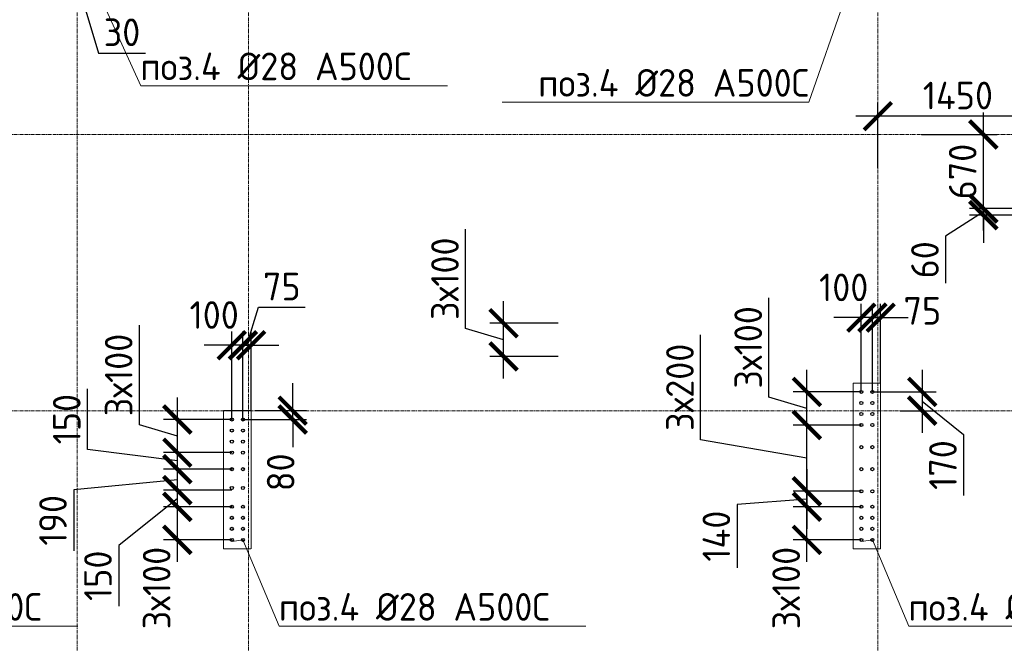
# Model space of a CAD drawing. Header units: millimetres. Extents: x -56135 to 1694203, y -446411 to -23139.
# Tile 230 of 256: x 980088 to 989003, y -123905 to -118259. Entities that reach past the tile are written whole.
import ezdxf
from ezdxf import colors
from ezdxf.entities.mleader import LeaderData, LeaderLine
from ezdxf.math import Vec2, Vec3

# ---------------------------------------------------------------- set-up
doc = ezdxf.new("R2010")
doc.units = ezdxf.units.MM
for name, pattern in [('01 Штриховая _4 мм_', [6, 3.5, -2.5]), ('______5', [1100, 800, -100, 100, -100]), ('HIDDEN2', [4.7625, 3.175, -1.5875]), ('осевая', [50.8, 31.75, -6.35, 6.35, -6.35])]:
    doc.linetypes.add(name, pattern=pattern)
for name, color, linetype, lineweight in [('1 Стены', 3, 'Continuous', 30), ('Оси', 40, '______5', 18), ('подоснова', 151, 'Continuous', 5), ('РАЗМЕРЫ', 1, 'Continuous', 9), ('СТЕНЫ', 3, 'Continuous', 30)]:
    doc.layers.add(name, color=color, linetype=linetype, lineweight=lineweight)
doc.styles.add('GOST-2.304_Type-B', font='GOST_Common.ttf')
doc.dimstyles.new('СПДС', dxfattribs={"dimscale": 100, "dimtxt": 2.5, "dimasz": 2.5, "dimexe": 1.25, "dimexo": 0, "dimtad": 1, "dimdec": 0, "dimtxsty": 'GOST-2.304_Type-B', "dimblk": 'ARCHTICK', "dimcen": 2.5, "dimdle": 2, "dimadec": 0, "dimazin": 2, "dimtfac": 0.75, "dimtdec": 0, "dimtmove": 1, "dimatfit": 3, "dimfxl": 1, "dimtolj": 1, "dimarcsym": 1})

# ---------------------------------------------------------------- blocks, each defined once
blk = doc.blocks.new('оси 2.2-2.3')
at = {"layer": 'Оси', "color": 16, "linetype": 'осевая', "lineweight": 0, "transparency": 33554687}
for p, q in [((494304.9, -104267.9), (494304.9, -134893.5)), ((495854.9, -104267.9), (495854.9, -134893.5)), ((501554.9, -104267.9), (501554.9, -134893.5)), ((468076.3, -119495.4), (524372.9, -119495.4)), ((468076.3, -121995.4), (524372.9, -121995.4))]:
    blk.add_line(p, q, dxfattribs=at)
blk = doc.blocks.new('стены тп')
at = {"layer": '1 Стены', "color": 252, "linetype": 'HIDDEN2', "lineweight": 0, "true_color": 0x939598}
for p, q in [((889715.4, -202775.6), (889465.4, -202775.6)), ((889465.4, -202775.6), (889465.4, -203205.6)), ((889715.4, -202895.6), (889715.4, -202775.6)), ((889715.4, -204275.6), (889715.4, -202895.6)), ((884015.4, -203025.6), (883765.4, -203025.6)), ((883765.4, -203025.6), (883765.4, -203145.6)), ((884015.4, -203205.6), (884015.4, -203025.6)), ((883765.4, -203145.6), (883765.4, -204275.6)), ((884015.4, -203325.6), (884015.4, -203205.6)), ((889465.4, -203205.6), (889465.4, -203325.6)), ((884015.4, -204275.6), (884015.4, -203325.6)), ((889465.4, -203325.6), (889465.4, -204275.6)), ((883765.4, -204275.6), (883990.6, -204275.6)), ((883990.6, -204275.6), (884015.4, -204275.6)), ((889465.4, -204275.6), (889690.6, -204275.6)), ((889690.6, -204275.6), (889715.4, -204275.6))]:
    blk.add_line(p, q, dxfattribs=at)
blk = doc.blocks.new('_ArchTick')
at = {"color": 0, "linetype": 'ByBlock', "const_width": 0.15}
blk.add_lwpolyline([(-0.5, -0.5), (0.5, 0.5)], dxfattribs=at)
blk = doc.blocks.new('*D334')
at = {"layer": 'DEFPOINTS', "color": 0, "transparency": 16777216}
for p in [(982108.5, -121206.9), (982108.5, -121849.2), (982183, -121799.2, 360)]:
    blk.add_point(p, dxfattribs=at)
at = {"layer": 'РАЗМЕРЫ', "color": 0, "lineweight": -2, "transparency": 16777216}
for p, q in [((982145.7, -121206.9), (982248.9, -120863.2)), ((982248.9, -120863.2), (982672.7, -120863.2)), ((982108.5, -121849.2), (982108.5, -121081.9)), ((982183, -121799.2), (982183, -121081.9)), ((982108.5, -121206.9), (981858.5, -121206.9)), ((982183, -121206.9), (982108.5, -121206.9)), ((982183, -121206.9), (982108.5, -121206.9)), ((982183, -121206.9), (982433, -121206.9))]:
    blk.add_line(p, q, dxfattribs=at)
at = {"layer": 'РАЗМЕРЫ', "color": 0, "lineweight": -2, "transparency": 16777216, "xscale": 250, "yscale": 250, "zscale": 250}
blk.add_blockref('_ArchTick', (982108.5, -121206.9), dxfattribs=at)
at = {"layer": 'РАЗМЕРЫ', "color": 0, "lineweight": -2, "transparency": 16777216, "xscale": 250, "yscale": 250, "zscale": 250, "rotation": 180}
blk.add_blockref('_ArchTick', (982183, -121206.9), dxfattribs=at)
at = {"layer": 'РАЗМЕРЫ', "color": 0, "transparency": 16777216, "insert": (982460.8, -120675.7), "char_height": 250, "attachment_point": 5, "style": 'GOST-2.304_Type-B'}
blk.add_mtext('\\A1;75', dxfattribs=at)
blk = doc.blocks.new('*D478')
at = {"layer": 'DEFPOINTS', "color": 0, "transparency": 16777216}
for p in [(982216.7, -121799.1), (982559.7, -121799.1), (982108.5, -121879.2)]:
    blk.add_point(p, dxfattribs=at)
at = {"layer": 'РАЗМЕРЫ', "color": 0, "lineweight": -2, "transparency": 16777216}
for p, q in [((982559.7, -121799.1), (982559.7, -121549.1)), ((982216.7, -121799.1), (982684.7, -121799.1)), ((982559.7, -121879.2), (982559.7, -121799.1)), ((982108.5, -121879.2), (982684.7, -121879.2)), ((982559.7, -121879.2), (982559.7, -122129.2))]:
    blk.add_line(p, q, dxfattribs=at)
at = {"layer": 'РАЗМЕРЫ', "color": 0, "lineweight": -2, "transparency": 16777216, "xscale": 250, "yscale": 250, "zscale": 250}
for p, rotation in [((982559.7, -121799.1), 270), ((982559.7, -121879.2), 90)]:
    blk.add_blockref('_ArchTick', p, dxfattribs=dict(at, rotation=rotation))
at = {"layer": 'РАЗМЕРЫ', "color": 0, "transparency": 16777216, "insert": (982450.8, -122357.7), "char_height": 250, "attachment_point": 5, "rotation": 90, "style": 'GOST-2.304_Type-B'}
blk.add_mtext('\\A1;80', dxfattribs=at)
blk = doc.blocks.new('*D335')
at = {"layer": 'DEFPOINTS', "color": 0, "transparency": 16777216}
for p in [(982008.2, -121206.9), (982008.2, -121879.2), (982108.5, -121879.2, -360)]:
    blk.add_point(p, dxfattribs=at)
at = {"layer": 'РАЗМЕРЫ', "color": 0, "lineweight": -2, "transparency": 16777216}
for p, q in [((982008.2, -121879.2), (982008.2, -121081.9)), ((982108.5, -121879.2), (982108.5, -121081.9)), ((982008.2, -121206.9), (981758.2, -121206.9)), ((982108.5, -121206.9), (982008.2, -121206.9)), ((982108.5, -121206.9), (982358.5, -121206.9))]:
    blk.add_line(p, q, dxfattribs=at)
at = {"layer": 'РАЗМЕРЫ', "color": 0, "lineweight": -2, "transparency": 16777216, "xscale": 250, "yscale": 250, "zscale": 250}
blk.add_blockref('_ArchTick', (982008.2, -121206.9), dxfattribs=at)
at = {"layer": 'РАЗМЕРЫ', "color": 0, "lineweight": -2, "transparency": 16777216, "xscale": 250, "yscale": 250, "zscale": 250, "rotation": 180}
blk.add_blockref('_ArchTick', (982108.5, -121206.9), dxfattribs=at)
at = {"layer": 'РАЗМЕРЫ', "color": 0, "transparency": 16777216, "insert": (981848.7, -120932.9), "char_height": 250, "attachment_point": 5, "style": 'GOST-2.304_Type-B'}
blk.add_mtext('\\A1;100', dxfattribs=at)
blk = doc.blocks.new('_None')
blk = doc.blocks.new('*D327')
at = {"layer": 'DEFPOINTS', "color": 0, "transparency": 16777216}
for p in [(988813.3, -119969.2), (989307.5, -119969.2), (989307.5, -120029.5)]:
    blk.add_point(p, dxfattribs=at)
at = {"layer": 'РАЗМЕРЫ', "color": 0, "lineweight": -2, "transparency": 16777216}
for p, q in [((988813.3, -119969.2), (988813.3, -119719.2)), ((989307.5, -119969.2), (988688.3, -119969.2)), ((988813.3, -120029.5), (988813.3, -119969.2)), ((988813.3, -120029.5), (988813.3, -119969.2)), ((988813.3, -119999.3), (988471.6, -120220.6)), ((989307.5, -120029.5), (988688.3, -120029.5)), ((988813.3, -120029.5), (988813.3, -120279.5)), ((988471.6, -120220.6), (988471.6, -120645.6))]:
    blk.add_line(p, q, dxfattribs=at)
at = {"layer": 'РАЗМЕРЫ', "color": 0, "lineweight": -2, "transparency": 16777216, "xscale": 250, "yscale": 250, "zscale": 250}
for p, rotation in [((988813.3, -119969.2), 270), ((988813.3, -120029.5), 90)]:
    blk.add_blockref('_ArchTick', p, dxfattribs=dict(at, rotation=rotation))
at = {"layer": 'РАЗМЕРЫ', "color": 0, "transparency": 16777216, "insert": (988284.1, -120433.1), "char_height": 250, "attachment_point": 5, "rotation": 90, "style": 'GOST-2.304_Type-B'}
blk.add_mtext('\\A1;60', dxfattribs=at)
blk = doc.blocks.new('*D328')
at = {"layer": 'DEFPOINTS', "color": 0, "transparency": 16777216}
for p in [(988253.9, -119299.2), (988813.3, -119299.2), (989307.5, -119969.2, 360)]:
    blk.add_point(p, dxfattribs=at)
at = {"layer": 'РАЗМЕРЫ', "color": 0, "lineweight": -2, "transparency": 16777216}
for p, q in [((988813.3, -120169.2), (988813.3, -119099.2)), ((988253.9, -119299.2), (988938.3, -119299.2)), ((989307.5, -119969.2), (988688.3, -119969.2))]:
    blk.add_line(p, q, dxfattribs=at)
at = {"layer": 'РАЗМЕРЫ', "color": 0, "lineweight": -2, "transparency": 16777216, "xscale": 250, "yscale": 250, "zscale": 250}
for p, rotation in [((988813.3, -119299.2), 90), ((988813.3, -119969.2), 270)]:
    blk.add_blockref('_ArchTick', p, dxfattribs=dict(at, rotation=rotation))
at = {"layer": 'РАЗМЕРЫ', "color": 0, "transparency": 16777216, "insert": (988625.8, -119634.2), "char_height": 250, "attachment_point": 5, "rotation": 90, "style": 'GOST-2.304_Type-B'}
blk.add_mtext('\\A1;670', dxfattribs=at)
blk = doc.blocks.new('*D329')
at = {"layer": 'DEFPOINTS', "color": 0, "transparency": 16777216}
for p in [(987857.7, -119133.3), (987857.7, -119601.1), (989307.5, -119969.2)]:
    blk.add_point(p, dxfattribs=at)
at = {"layer": 'РАЗМЕРЫ', "color": 0, "lineweight": -2, "transparency": 16777216}
for p, q in [((987857.7, -119601.1), (987857.7, -119008.3)), ((989307.5, -119969.2), (989307.5, -119008.3)), ((989507.5, -119133.3), (987657.7, -119133.3))]:
    blk.add_line(p, q, dxfattribs=at)
at = {"layer": 'РАЗМЕРЫ', "color": 0, "lineweight": -2, "transparency": 16777216, "xscale": 250, "yscale": 250, "zscale": 250, "rotation": 180}
blk.add_blockref('_ArchTick', (987857.7, -119133.3), dxfattribs=at)
at = {"layer": 'РАЗМЕРЫ', "color": 0, "lineweight": -2, "transparency": 16777216, "xscale": 250, "yscale": 250, "zscale": 250}
blk.add_blockref('_ArchTick', (989307.5, -119133.3), dxfattribs=at)
at = {"layer": 'РАЗМЕРЫ', "color": 0, "transparency": 16777216, "insert": (988582.6, -118945.8), "char_height": 250, "attachment_point": 5, "style": 'GOST-2.304_Type-B'}
blk.add_mtext('\\A1;1450', dxfattribs=at)
blk = doc.blocks.new('*D521')
at = {"layer": 'DEFPOINTS', "color": 0, "transparency": 16777216}
for p in [(987215.1, -122669.2), (987708.2, -122669.2, -360), (987708.2, -122969.2, -360)]:
    blk.add_point(p, dxfattribs=at)
at = {"layer": 'РАЗМЕРЫ', "color": 0, "lineweight": -2, "transparency": 16777216}
for p, q in [((987215.1, -123169.2), (987215.1, -122469.2)), ((987708.2, -122669.2), (987090.1, -122669.2)), ((987708.2, -122969.2), (987090.1, -122969.2))]:
    blk.add_line(p, q, dxfattribs=at)
at = {"layer": 'РАЗМЕРЫ', "color": 0, "lineweight": -2, "transparency": 16777216, "xscale": 250, "yscale": 250, "zscale": 250}
for p, rotation in [((987215.1, -122669.2), 90), ((987215.1, -122969.2), 270)]:
    blk.add_blockref('_ArchTick', p, dxfattribs=dict(at, rotation=rotation))
at = {"layer": 'РАЗМЕРЫ', "color": 0, "transparency": 16777216, "insert": (987027.6, -123405.2), "char_height": 250, "attachment_point": 5, "rotation": 90, "style": 'GOST-2.304_Type-B'}
blk.add_mtext('\\A1;3х100', dxfattribs=at)
blk = doc.blocks.new('*D522')
at = {"layer": 'DEFPOINTS', "color": 0, "transparency": 16777216}
for p in [(987215.1, -121629.2), (987708.2, -121629.2, -360), (987708.2, -121929.2, -360)]:
    blk.add_point(p, dxfattribs=at)
at = {"layer": 'РАЗМЕРЫ', "color": 0, "lineweight": -2, "transparency": 16777216}
for p, q in [((986871.4, -121676.1), (986871.4, -120776.1)), ((987215.1, -122129.2), (987215.1, -121429.2)), ((987215.1, -121779.2), (986871.4, -121676.1)), ((987708.2, -121629.2), (987090.1, -121629.2)), ((987708.2, -121929.2), (987090.1, -121929.2))]:
    blk.add_line(p, q, dxfattribs=at)
at = {"layer": 'РАЗМЕРЫ', "color": 0, "lineweight": -2, "transparency": 16777216, "xscale": 250, "yscale": 250, "zscale": 250}
for p, rotation in [((987215.1, -121629.2), 90), ((987215.1, -121929.2), 270)]:
    blk.add_blockref('_ArchTick', p, dxfattribs=dict(at, rotation=rotation))
at = {"layer": 'РАЗМЕРЫ', "color": 0, "transparency": 16777216, "insert": (986683.9, -121226.1), "char_height": 250, "attachment_point": 5, "rotation": 90, "style": 'GOST-2.304_Type-B'}
blk.add_mtext('\\A1;3х100', dxfattribs=at)
blk = doc.blocks.new('*D291')
at = {"layer": 'DEFPOINTS', "color": 0, "transparency": 16777216}
for p in [(987808.5, -120957), (987808.5, -121599.2), (987883, -121549.2, 360)]:
    blk.add_point(p, dxfattribs=at)
at = {"layer": 'РАЗМЕРЫ', "color": 0, "lineweight": -2, "transparency": 16777216}
for p, q in [((987808.5, -121599.2), (987808.5, -120832)), ((987883, -121549.2), (987883, -120832)), ((987808.5, -120957), (987558.5, -120957)), ((987883, -120957), (987808.5, -120957)), ((987883, -120957), (988133, -120957))]:
    blk.add_line(p, q, dxfattribs=at)
at = {"layer": 'РАЗМЕРЫ', "color": 0, "lineweight": -2, "transparency": 16777216, "xscale": 250, "yscale": 250, "zscale": 250}
blk.add_blockref('_ArchTick', (987808.5, -120957), dxfattribs=at)
at = {"layer": 'РАЗМЕРЫ', "color": 0, "lineweight": -2, "transparency": 16777216, "xscale": 250, "yscale": 250, "zscale": 250, "rotation": 180}
blk.add_blockref('_ArchTick', (987883, -120957), dxfattribs=at)
at = {"layer": 'РАЗМЕРЫ', "color": 0, "transparency": 16777216, "insert": (988260.9, -120895.5), "char_height": 250, "attachment_point": 5, "style": 'GOST-2.304_Type-B'}
blk.add_mtext('\\A1;75', dxfattribs=at)
blk = doc.blocks.new('*D292')
at = {"layer": 'DEFPOINTS', "color": 0, "transparency": 16777216}
for p in [(987708.2, -120957), (987708.2, -121629.2), (987808.5, -121629.2, -360)]:
    blk.add_point(p, dxfattribs=at)
at = {"layer": 'РАЗМЕРЫ', "color": 0, "lineweight": -2, "transparency": 16777216}
for p, q in [((987708.2, -121629.2), (987708.2, -120832)), ((987808.5, -121629.2), (987808.5, -120832)), ((987708.2, -120957), (987458.2, -120957)), ((987808.5, -120957), (987708.2, -120957)), ((987808.5, -120957), (988058.5, -120957))]:
    blk.add_line(p, q, dxfattribs=at)
at = {"layer": 'РАЗМЕРЫ', "color": 0, "lineweight": -2, "transparency": 16777216, "xscale": 250, "yscale": 250, "zscale": 250}
blk.add_blockref('_ArchTick', (987708.2, -120957), dxfattribs=at)
at = {"layer": 'РАЗМЕРЫ', "color": 0, "lineweight": -2, "transparency": 16777216, "xscale": 250, "yscale": 250, "zscale": 250, "rotation": 180}
blk.add_blockref('_ArchTick', (987808.5, -120957), dxfattribs=at)
at = {"layer": 'РАЗМЕРЫ', "color": 0, "transparency": 16777216, "insert": (987548.7, -120682.9), "char_height": 250, "attachment_point": 5, "style": 'GOST-2.304_Type-B'}
blk.add_mtext('\\A1;100', dxfattribs=at)
blk = doc.blocks.new('*D293')
at = {"layer": 'DEFPOINTS', "color": 0, "transparency": 16777216}
for p in [(987215.1, -121929.2), (987658.2, -121929.2), (987708.2, -122529.2, -360)]:
    blk.add_point(p, dxfattribs=at)
at = {"layer": 'РАЗМЕРЫ', "color": 0, "lineweight": -2, "transparency": 16777216}
for p, q in [((986253.2, -122062.9), (986253.2, -121112.9)), ((987215.1, -122729.2), (987215.1, -121729.2)), ((987658.2, -121929.2), (987090.1, -121929.2)), ((987215.1, -122229.2), (986253.2, -122062.9)), ((987708.2, -122529.2), (987090.1, -122529.2))]:
    blk.add_line(p, q, dxfattribs=at)
at = {"layer": 'РАЗМЕРЫ', "color": 0, "lineweight": -2, "transparency": 16777216, "xscale": 250, "yscale": 250, "zscale": 250}
for p, rotation in [((987215.1, -121929.2), 90), ((987215.1, -122529.2), 270)]:
    blk.add_blockref('_ArchTick', p, dxfattribs=dict(at, rotation=rotation))
at = {"layer": 'РАЗМЕРЫ', "color": 0, "transparency": 16777216, "insert": (986065.7, -121587.9), "char_height": 250, "attachment_point": 5, "rotation": 90, "style": 'GOST-2.304_Type-B'}
blk.add_mtext('\\A1;3х200', dxfattribs=at)
blk = doc.blocks.new('*D294')
at = {"layer": 'DEFPOINTS', "color": 0, "transparency": 16777216}
for p in [(987547.3, -122529.2), (987215.1, -122669.2), (987547.3, -122669.2)]:
    blk.add_point(p, dxfattribs=at)
at = {"layer": 'РАЗМЕРЫ', "color": 0, "lineweight": -2, "transparency": 16777216}
for p, q in [((987215.1, -122329.2), (987215.1, -122869.2)), ((987547.3, -122529.2), (987090.1, -122529.2)), ((987215.1, -122599.2), (986583.1, -122647.8)), ((986583.1, -122647.8), (986583.1, -123222.8)), ((987547.3, -122669.2), (987090.1, -122669.2))]:
    blk.add_line(p, q, dxfattribs=at)
at = {"layer": 'РАЗМЕРЫ', "color": 0, "lineweight": -2, "transparency": 16777216, "xscale": 250, "yscale": 250, "zscale": 250}
for p, rotation in [((987215.1, -122529.2), 90), ((987215.1, -122669.2), 270)]:
    blk.add_blockref('_ArchTick', p, dxfattribs=dict(at, rotation=rotation))
at = {"layer": 'РАЗМЕРЫ', "color": 0, "transparency": 16777216, "insert": (986395.6, -122935.3), "char_height": 250, "attachment_point": 5, "rotation": 90, "style": 'GOST-2.304_Type-B'}
blk.add_mtext('\\A1;140', dxfattribs=at)
blk = doc.blocks.new('*D301')
at = {"layer": 'DEFPOINTS', "color": 0, "transparency": 16777216}
for p in [(987808.5, -121629.2, -360), (988060.7, -121799.2), (988259.7, -121799.2)]:
    blk.add_point(p, dxfattribs=at)
at = {"layer": 'РАЗМЕРЫ', "color": 0, "lineweight": -2, "transparency": 16777216}
for p, q in [((988259.7, -121429.2), (988259.7, -121999.2)), ((987808.5, -121629.2), (988384.7, -121629.2)), ((988259.7, -121714.2), (988634.7, -122016.4)), ((988060.7, -121799.2), (988384.7, -121799.2)), ((988634.7, -122016.4), (988634.7, -122566.4))]:
    blk.add_line(p, q, dxfattribs=at)
at = {"layer": 'РАЗМЕРЫ', "color": 0, "lineweight": -2, "transparency": 16777216, "xscale": 250, "yscale": 250, "zscale": 250}
for p, rotation in [((988259.7, -121629.2), 90), ((988259.7, -121799.2), 270)]:
    blk.add_blockref('_ArchTick', p, dxfattribs=dict(at, rotation=rotation))
at = {"layer": 'РАЗМЕРЫ', "color": 0, "transparency": 16777216, "insert": (988447.2, -122291.4), "char_height": 250, "attachment_point": 5, "rotation": 90, "style": 'GOST-2.304_Type-B'}
blk.add_mtext('\\A1;170', dxfattribs=at)
blk = doc.blocks.new('*D308')
at = {"layer": 'DEFPOINTS', "color": 0, "transparency": 16777216}
for p in [(980608.2, -117649.2, -360), (980638.4, -117649.2), (980638.4, -117967.1)]:
    blk.add_point(p, dxfattribs=at)
at = {"layer": 'РАЗМЕРЫ', "color": 0, "lineweight": -2, "transparency": 16777216}
for p, q in [((980608.2, -117649.2), (980608.2, -118092.1)), ((980638.4, -117649.2), (980638.4, -118092.1)), ((980608.2, -117967.1), (980358.2, -117967.1)), ((980608.2, -117967.1), (980638.4, -117967.1)), ((980608.2, -117967.1), (980638.4, -117967.1)), ((980623.3, -117967.1), (980801.4, -118560.9)), ((980638.4, -117967.1), (980888.4, -117967.1)), ((980801.4, -118560.9), (981226.4, -118560.9))]:
    blk.add_line(p, q, dxfattribs=at)
at = {"layer": 'РАЗМЕРЫ', "color": 0, "lineweight": -2, "transparency": 16777216, "xscale": 250, "yscale": 250, "zscale": 250}
blk.add_blockref('_ArchTick', (980608.2, -117967.1), dxfattribs=at)
at = {"layer": 'РАЗМЕРЫ', "color": 0, "lineweight": -2, "transparency": 16777216, "xscale": 250, "yscale": 250, "zscale": 250, "rotation": 180}
blk.add_blockref('_ArchTick', (980638.4, -117967.1), dxfattribs=at)
at = {"layer": 'РАЗМЕРЫ', "color": 0, "transparency": 16777216, "insert": (981013.9, -118373.4), "char_height": 250, "attachment_point": 5, "style": 'GOST-2.304_Type-B'}
blk.add_mtext('\\A1;30', dxfattribs=at)
blk = doc.blocks.new('*D866')
at = {"layer": 'DEFPOINTS', "color": 0, "transparency": 16777216}
for p in [(984469.3, -121007.5), (984962.3, -121007.5, -360), (984962.3, -121307.5, -360)]:
    blk.add_point(p, dxfattribs=at)
at = {"layer": 'РАЗМЕРЫ', "color": 0, "lineweight": -2, "transparency": 16777216}
for p, q in [((984125.6, -121054.4), (984125.6, -120154.4)), ((984469.3, -121507.5), (984469.3, -120807.5)), ((984469.3, -121157.5), (984125.6, -121054.4)), ((984962.3, -121007.5), (984344.3, -121007.5)), ((984962.3, -121307.5), (984344.3, -121307.5))]:
    blk.add_line(p, q, dxfattribs=at)
at = {"layer": 'РАЗМЕРЫ', "color": 0, "lineweight": -2, "transparency": 16777216, "xscale": 250, "yscale": 250, "zscale": 250}
for p, rotation in [((984469.3, -121007.5), 90), ((984469.3, -121307.5), 270)]:
    blk.add_blockref('_ArchTick', p, dxfattribs=dict(at, rotation=rotation))
at = {"layer": 'РАЗМЕРЫ', "color": 0, "transparency": 16777216, "insert": (983938.1, -120604.4), "char_height": 250, "attachment_point": 5, "rotation": 90, "style": 'GOST-2.304_Type-B'}
blk.add_mtext('\\A1;3х100', dxfattribs=at)
blk = doc.blocks.new('*D867')
at = {"layer": 'DEFPOINTS', "color": 0, "transparency": 16777216}
for p in [(981515.1, -122669.2), (982008.1, -122669.2, -360), (982008.1, -122969.2, -360)]:
    blk.add_point(p, dxfattribs=at)
at = {"layer": 'РАЗМЕРЫ', "color": 0, "lineweight": -2, "transparency": 16777216}
for p, q in [((981515.1, -123169.2), (981515.1, -122469.2)), ((982008.1, -122669.2), (981390.1, -122669.2)), ((982008.1, -122969.2), (981390.1, -122969.2))]:
    blk.add_line(p, q, dxfattribs=at)
at = {"layer": 'РАЗМЕРЫ', "color": 0, "lineweight": -2, "transparency": 16777216, "xscale": 250, "yscale": 250, "zscale": 250}
for p, rotation in [((981515.1, -122669.2), 90), ((981515.1, -122969.2), 270)]:
    blk.add_blockref('_ArchTick', p, dxfattribs=dict(at, rotation=rotation))
at = {"layer": 'РАЗМЕРЫ', "color": 0, "transparency": 16777216, "insert": (981327.6, -123405.2), "char_height": 250, "attachment_point": 5, "rotation": 90, "style": 'GOST-2.304_Type-B'}
blk.add_mtext('\\A1;3х100', dxfattribs=at)
blk = doc.blocks.new('*D868')
at = {"layer": 'DEFPOINTS', "color": 0, "transparency": 16777216}
for p in [(981515.1, -121879.2), (982008.1, -121879.2, -360), (982008.1, -122179.2, -360)]:
    blk.add_point(p, dxfattribs=at)
at = {"layer": 'РАЗМЕРЫ', "color": 0, "lineweight": -2, "transparency": 16777216}
for p, q in [((981171.4, -121926), (981171.4, -121026)), ((981515.1, -122379.2), (981515.1, -121679.2)), ((981515.1, -122029.2), (981171.4, -121926)), ((982008.1, -121879.2), (981390.1, -121879.2)), ((982008.1, -122179.2), (981390.1, -122179.2))]:
    blk.add_line(p, q, dxfattribs=at)
at = {"layer": 'РАЗМЕРЫ', "color": 0, "lineweight": -2, "transparency": 16777216, "xscale": 250, "yscale": 250, "zscale": 250}
for p, rotation in [((981515.1, -121879.2), 90), ((981515.1, -122179.2), 270)]:
    blk.add_blockref('_ArchTick', p, dxfattribs=dict(at, rotation=rotation))
at = {"layer": 'РАЗМЕРЫ', "color": 0, "transparency": 16777216, "insert": (980983.9, -121476), "char_height": 250, "attachment_point": 5, "rotation": 90, "style": 'GOST-2.304_Type-B'}
blk.add_mtext('\\A1;3х100', dxfattribs=at)
blk = doc.blocks.new('*D869')
at = {"layer": 'DEFPOINTS', "color": 0, "transparency": 16777216}
for p in [(981515.1, -122179.2), (981834.8, -122179.2), (981834.8, -122329.2)]:
    blk.add_point(p, dxfattribs=at)
at = {"layer": 'РАЗМЕРЫ', "color": 0, "lineweight": -2, "transparency": 16777216}
for p, q in [((980701.3, -122151), (980701.3, -121601)), ((981515.1, -122529.2), (981515.1, -121979.2)), ((981515.1, -122254.2), (980701.3, -122151)), ((981834.8, -122179.2), (981390.1, -122179.2)), ((981834.8, -122329.2), (981390.1, -122329.2))]:
    blk.add_line(p, q, dxfattribs=at)
at = {"layer": 'РАЗМЕРЫ', "color": 0, "lineweight": -2, "transparency": 16777216, "xscale": 250, "yscale": 250, "zscale": 250}
for p, rotation in [((981515.1, -122179.2), 90), ((981515.1, -122329.2), 270)]:
    blk.add_blockref('_ArchTick', p, dxfattribs=dict(at, rotation=rotation))
at = {"layer": 'РАЗМЕРЫ', "color": 0, "transparency": 16777216, "insert": (980513.8, -121876), "char_height": 250, "attachment_point": 5, "rotation": 90, "style": 'GOST-2.304_Type-B'}
blk.add_mtext('\\A1;150', dxfattribs=at)
blk = doc.blocks.new('*D870')
at = {"layer": 'DEFPOINTS', "color": 0, "transparency": 16777216}
for p in [(981515.1, -122519.4), (982008.1, -122519.4), (982008.1, -122669.2, -720)]:
    blk.add_point(p, dxfattribs=at)
at = {"layer": 'РАЗМЕРЫ', "color": 0, "lineweight": -2, "transparency": 16777216}
for p, q in [((981515.1, -122869.2), (981515.1, -122319.4)), ((982008.1, -122519.4), (981390.1, -122519.4)), ((981515.1, -122594.3), (980983.9, -123018.9)), ((982008.1, -122669.2), (981390.1, -122669.2)), ((980983.9, -123018.9), (980983.9, -123568.9))]:
    blk.add_line(p, q, dxfattribs=at)
at = {"layer": 'РАЗМЕРЫ', "color": 0, "lineweight": -2, "transparency": 16777216, "xscale": 250, "yscale": 250, "zscale": 250}
for p, rotation in [((981515.1, -122519.4), 90), ((981515.1, -122669.2), 270)]:
    blk.add_blockref('_ArchTick', p, dxfattribs=dict(at, rotation=rotation))
at = {"layer": 'РАЗМЕРЫ', "color": 0, "transparency": 16777216, "insert": (980796.4, -123293.9), "char_height": 250, "attachment_point": 5, "rotation": 90, "style": 'GOST-2.304_Type-B'}
blk.add_mtext('\\A1;150', dxfattribs=at)
blk = doc.blocks.new('*D871')
at = {"layer": 'DEFPOINTS', "color": 0, "transparency": 16777216}
for p in [(981515.1, -122329.2), (982008.1, -122329.2, -720), (982008.1, -122519.4)]:
    blk.add_point(p, dxfattribs=at)
at = {"layer": 'РАЗМЕРЫ', "color": 0, "lineweight": -2, "transparency": 16777216}
for p, q in [((981515.1, -122719.4), (981515.1, -122129.2)), ((982008.1, -122329.2), (981390.1, -122329.2)), ((981515.1, -122424.3), (980576.6, -122516.9)), ((980576.6, -122516.9), (980576.6, -123066.9)), ((982008.1, -122519.4), (981390.1, -122519.4))]:
    blk.add_line(p, q, dxfattribs=at)
at = {"layer": 'РАЗМЕРЫ', "color": 0, "lineweight": -2, "transparency": 16777216, "xscale": 250, "yscale": 250, "zscale": 250}
for p, rotation in [((981515.1, -122329.2), 90), ((981515.1, -122519.4), 270)]:
    blk.add_blockref('_ArchTick', p, dxfattribs=dict(at, rotation=rotation))
at = {"layer": 'РАЗМЕРЫ', "color": 0, "transparency": 16777216, "insert": (980389.1, -122791.9), "char_height": 250, "attachment_point": 5, "rotation": 90, "style": 'GOST-2.304_Type-B'}
blk.add_mtext('\\A1;190', dxfattribs=at)
blk = doc.blocks.new('стены  тп')
at = {"layer": 'СТЕНЫ', "color": 251, "linetype": '01 Штриховая _4 мм_', "lineweight": 0, "true_color": 0x636466}
for p, q in [((569837.1, -331875.7, 3100), (569587.1, -331875.7, 3100)), ((569587.1, -331875.7, 3100), (569587.1, -332305.7, 3100)), ((569837.1, -331995.7, 3100), (569837.1, -331875.7, 3100)), ((569837.1, -333375.7, 3100), (569837.1, -331995.7, 3100)), ((564137.1, -332125.7, 3100), (563887.1, -332125.7, 3100)), ((563887.1, -332125.7, 3100), (563887.1, -332245.7, 3100)), ((564137.1, -332305.7, 3100), (564137.1, -332125.7, 3100)), ((563887.1, -332245.7, 3100), (563887.1, -333375.7, 3100)), ((564137.1, -332425.7, 3100), (564137.1, -332305.7, 3100)), ((569587.1, -332305.7, 3100), (569587.1, -332425.7, 3100)), ((564137.1, -333375.7, 3100), (564137.1, -332425.7, 3100)), ((569587.1, -332425.7, 3100), (569587.1, -333375.7, 3100)), ((563887.1, -333375.7, 3100), (564112.3, -333375.7, 3100)), ((564112.3, -333375.7, 3100), (564137.1, -333375.7, 3100)), ((569587.1, -333375.7, 3100), (569812.3, -333375.7, 3100)), ((569812.3, -333375.7, 3100), (569837.1, -333375.7, 3100))]:
    blk.add_line(p, q, dxfattribs=at)

msp = doc.modelspace()

# ---------------------------------------------------------------- linework, layer by layer
at = {"layer": '1 Стены', "color": 252, "lineweight": 0, "true_color": 0x939598}
for p, q in [((987858, -121549.2, -720), (987658.2, -121549.2, -720)), ((982158.2, -121799.1, -1080), (981958.2, -121799.1, -1080)), ((981958.2, -121799.1, -720), (982158.2, -121799.1, -720)), ((981958.2, -121799.1, -720), (982158.2, -121799.1, -720)), ((981958.2, -121799.2, -720), (982158.2, -121799.2, -720)), ((981958.2, -123049.1, -1080), (982158.2, -123049.1, -1080)), ((982158.2, -123049.1, -720), (981958.2, -123049.1, -720)), ((982158.2, -123049.1, -720), (981958.2, -123049.1, -720)), ((982158.2, -123049.1, -720), (981958.2, -123049.1, -720)), ((982158.2, -123049.2, -720), (981958.2, -123049.2, -720)), ((987658.2, -123049.2, -1080), (987858.2, -123049.2, -1080)), ((987858.2, -123049.2, -720), (987658.2, -123049.2, -720)), ((987858.2, -123049.2, -720), (987658.2, -123049.2, -720)), ((987858.2, -123049.2, -720), (987658.2, -123049.2, -720)), ((987858.2, -123049.2, -720), (987658.2, -123049.2, -720))]:
    msp.add_line(p, q, dxfattribs=at)
at = {"layer": 'РАЗМЕРЫ', "color": 5, "linetype": 'Continuous', "lineweight": 30}
for centre in [(987708.2, -121629.2, -720), (987808.5, -121629.2, -720), (987708.2, -121729.2, -720), (987808.5, -121729.2, -720), (982008.2, -121879.2, -720), (982108.5, -121879.2, -720), (987708.2, -121829.2, -720), (987808.5, -121829.2, -720), (987708.2, -121929.2, -720), (987808.5, -121929.2, -720), (982008.2, -121979.2, -720), (982108.5, -121979.2, -720), (982008.2, -122079.2, -720), (982108.5, -122079.2, -720), (987708.2, -122129.2, -720), (987808.5, -122129.2, -720), (982008.2, -122179.2, -720), (982108.5, -122179.2, -720), (982008.2, -122329.2, -720), (982108.5, -122329.2, -720), (987708.2, -122329.2, -720), (987808.5, -122329.2, -720), (982008.2, -122499.2, -720), (982108.5, -122499.2, -720), (987708.2, -122529.2, -720), (987808.5, -122529.2, -720), (982008.2, -122669.2, -720), (982108.5, -122669.2, -720), (987708.2, -122669.2, -720), (987808.5, -122669.2, -720), (982008.2, -122769.2, -720), (982108.5, -122769.2, -720), (987708.2, -122769.2, -720), (987808.5, -122769.2, -720), (982008.2, -122869.2, -720), (982108.5, -122869.2, -720), (987708.2, -122869.2, -720), (987808.5, -122869.2, -720), (982008.2, -122969.2, -720), (982108.5, -122969.2, -720), (987708.2, -122969.2, -720), (987808.5, -122969.2, -720)]:
    msp.add_circle(centre, 14, dxfattribs=at)

# ---------------------------------------------------------------- block references
at = {"layer": 'РАЗМЕРЫ', "color": 1}
for name, p in [('оси 2.2-2.3', (486303.3, 196.2)), ('стены тп', (98167.6, 81226.5))]:
    msp.add_blockref(name, p, dxfattribs=at)
at = {"layer": 'РАЗМЕРЫ'}
msp.add_blockref('стены  тп', (418045.9, 210326.6, -3100), dxfattribs=at)

# ---------------------------------------------------------------- dimensions: what is measured, and where the dimension line sits
for base, p1, p2, picture, middle in [((980638.4, -117967.1, 160), (980608.2, -117649.2, -200), (980638.4, -117649.2, 160), '*D308', (980863.9, -118373.4, 160)), ((987857.7, -119133.3), (989307.5, -119969.2), (987857.7, -119601.1), '*D329', (988582.6, -118945.8)), ((982108.4969, -121206.9484, -360), (982183.0028, -121799.1555), (982108.4969, -121849.1558, -360), '*D334', (982311.3749, -120675.6984, -360))]:
    dim = msp.add_linear_dim(base=base, p1=p1, p2=p2, dimstyle='СПДС', dxfattribs=at)
    dim.commit()
    dim.dimension.update_dxf_attribs({"geometry": picture, "text_midpoint": middle})
dim = msp.add_linear_dim(base=(988813.3, -119299.2), p1=(989307.5, -119969.2, 360), p2=(988253.9, -119299.2), angle=90, dimstyle='СПДС', dxfattribs=at)
dim.commit()
dim.dimension.update_dxf_attribs({"geometry": '*D328', "text_midpoint": (988625.8, -119634.2)})
for base, p1, p2, picture, middle in [((988813.3, -119969.2, 360), (989307.5, -120029.5, 360), (989307.5, -119969.2, 360), '*D327', (988471.6, -120283.1, 360)), ((988259.7, -121799.2, 0), (987808.5, -121629.2, -360), (988060.7, -121799.2, 0), '*D301', (988634.7, -122078.9, 0)), ((981515.1, -122179.2, -360), (981834.8, -122329.2, -360), (981834.8, -122179.2, -360), '*D869', (980701.3, -122088.5, -360)), ((982559.7, -121799.1, -720), (982108.5, -121879.2, -720), (982216.7, -121799.1, -720), '*D478', (982638.3, -122357.7, -720)), ((987215.1, -122669.2, -360), (987547.3, -122529.2, -360), (987547.3, -122669.2, -360), '*D294', (986583.1, -122710.3, -360))]:
    dim = msp.add_linear_dim(base=base, p1=p1, p2=p2, angle=90, dimstyle='СПДС', dxfattribs=at)
    dim.commit()
    dim.dimension.update_dxf_attribs({"geometry": picture, "text_midpoint": middle, "dimtype": 160})
for base, p1, p2, picture, middle in [((984469.3, -121007.5, -360), (984962.3, -121307.5, -720), (984962.3, -121007.5, -720), '*D866', (983938.1, -120991.9, -360)), ((987215.1, -121629.2, -360), (987708.2, -121929.2, -720), (987708.2, -121629.2, -720), '*D522', (986683.9, -121613.6, -360)), ((981515.1, -121879.2, -360), (982008.1, -122179.2, -720), (982008.1, -121879.2, -720), '*D868', (980983.9, -121863.5, -360))]:
    dim = msp.add_linear_dim(base=base, p1=p1, p2=p2, angle=90, text='3х100', dimstyle='СПДС', dxfattribs=at)
    dim.commit()
    dim.dimension.update_dxf_attribs({"geometry": picture, "text_midpoint": middle})
for base, p1, p2, picture, middle in [((987708.2, -120957, -360), (987808.5, -121629.2, -720), (987708.2, -121629.2, -360), '*D292', (987548.7, -120870.4, -360)), ((982008.2, -121206.9, -360), (982108.5, -121879.2, -720), (982008.2, -121879.2, -360), '*D335', (981848.7, -121120.4, -360)), ((987808.4969, -120956.9736, -360), (987883.0028, -121549.1551), (987808.4969, -121599.1809, -360), '*D291', (988260.9164, -121082.9662, -360))]:
    dim = msp.add_linear_dim(base=base, p1=p1, p2=p2, dimstyle='СПДС', dxfattribs=at)
    dim.commit()
    dim.dimension.update_dxf_attribs({"geometry": picture, "text_midpoint": middle, "dimtype": 160})
for base, p1, p2, text, picture, middle in [((987215.1, -121929.2, -360), (987708.2, -122529.2, -720), (987658.2, -121929.2, -360), '3х200', '*D293', (986253.2, -122000.4, -360)), ((981515.1, -122669.2, -360), (982008.1, -122969.2, -720), (982008.1, -122669.2, -720), '3х100', '*D867', (981515.1, -123405.2, -360)), ((987215.1, -122669.2, -360), (987708.2, -122969.2, -720), (987708.2, -122669.2, -720), '3х100', '*D521', (987215.1, -123405.2, -360))]:
    dim = msp.add_linear_dim(base=base, p1=p1, p2=p2, angle=90, text=text, dimstyle='СПДС', dxfattribs=at)
    dim.commit()
    dim.dimension.update_dxf_attribs({"geometry": picture, "text_midpoint": middle, "dimtype": 160})
at = {"layer": 'РАЗМЕРЫ', "color": 1}
for base, p1, p2, picture, middle in [((981515.1, -122329.2), (982008.1, -122519.4), (982008.1, -122329.2, -720), '*D871', (980576.6, -122579.4)), ((981515.1, -122519.4), (982008.1, -122669.2, -720), (982008.1, -122519.4), '*D870', (980983.9, -123081.4))]:
    dim = msp.add_linear_dim(base=base, p1=p1, p2=p2, angle=90, dimstyle='СПДС', dxfattribs=at)
    dim.commit()
    dim.dimension.update_dxf_attribs({"geometry": picture, "text_midpoint": middle, "dimtype": 160})

# ---------------------------------------------------------------- leaders
at = {"layer": 'подоснова', "color": 4, "ltscale": 0.3}
ml = msp.add_multileader_mtext('Standard', dxfattribs=at)
ml.set_content('{\\C2;поз.4 %%C28 А500С }', color=4, style='GOST-2.304_Type-B')
ml.set_leader_properties(color=256, linetype='ByLayer', lineweight=15)
ml.set_arrow_properties(name='NONE')
ml.build(insert=Vec2(0, 0))
ml.multileader.update_dxf_attribs({"text_left_attachment_type": 6, "text_right_attachment_type": 6, "dogleg_length": 0.1, "arrow_head_size": 18})
ctx = ml.context
ctx.base_point, ctx.char_height, ctx.arrow_head_size, ctx.landing_gap_size, ctx.plane_origin = Vec3(981183.3, -118857, 160), 250, 18, 20, Vec3(985724.6, -118406.4, 160)
ctx.left_attachment, ctx.right_attachment, ctx.text_align_type = 6, 6, 1
notes = []
notes.append((ctx, [(1, (1, 1, 0), (981183.2, -118857, 160), (1, 0), 0.1, [(1, [(980478, -117661.7, 160), (980638.4, -117663.2, 160)], 0, [])])]))
ctx.mtext.insert, ctx.mtext.width, ctx.mtext.alignment, ctx.mtext.flow_direction = Vec3(982407.7, -118557, 160), 4075.871, 2, 5
ml = msp.add_multileader_mtext('Standard', dxfattribs=at)
ml.set_content('{\\C2;поз.4 %%C28 А500С }', color=4, style='GOST-2.304_Type-B')
ml.set_leader_properties(color=256, linetype='ByLayer', lineweight=15)
ml.set_arrow_properties(name='NONE')
ml.build(insert=Vec2(0, 0))
ml.multileader.update_dxf_attribs({"text_left_attachment_type": 6, "text_right_attachment_type": 6, "dogleg_length": 0.1, "arrow_head_size": 18})
ctx = ml.context
ctx.base_point, ctx.char_height, ctx.arrow_head_size, ctx.landing_gap_size, ctx.plane_origin = Vec3(984785.4, -119006.4, 160), 250, 18, 20, Vec3(992874.7, -118406.4, 160)
ctx.left_attachment, ctx.right_attachment, ctx.text_align_type = 6, 6, 1
notes.append((ctx, [(0, (1, 1, 0), (987234.2, -119006.4, 160), (-1, 0), 0.1, [(1, [(987541.8, -117649.2, 160), (987701, -117661.1, 160)], 0, [])])]))
ctx.mtext.insert, ctx.mtext.width, ctx.mtext.alignment, ctx.mtext.flow_direction = Vec3(986009.8, -118706.4, 160), 4075.871, 2, 5
ml = msp.add_multileader_mtext('Standard', dxfattribs=at)
ml.set_content('{\\C2;поз.4 %%C28 А500С }', color=4, style='GOST-2.304_Type-B')
ml.set_leader_properties(color=256, linetype='ByLayer', lineweight=15)
ml.set_arrow_properties(name='NONE')
ml.build(insert=Vec2(0, 0))
ml.multileader.update_dxf_attribs({"text_left_attachment_type": 6, "text_right_attachment_type": 6, "dogleg_length": 0.1, "arrow_head_size": 18})
ctx = ml.context
ctx.base_point, ctx.char_height, ctx.arrow_head_size, ctx.landing_gap_size, ctx.plane_origin = Vec3(977837.5, -123750.8, -360), 250, 18, 20, Vec3(982662.2, -123756.4, -360)
ctx.left_attachment, ctx.right_attachment, ctx.text_align_type = 6, 6, 1
notes.append((ctx, [(1, (1, 1, 0), (977837.4, -123750.8, -360), (1, 0), 0.1, [(1, [(977410.6, -122982.9, -360), (977508.5, -122969.2, -360)], 0, [])])]))
ctx.mtext.insert, ctx.mtext.width, ctx.mtext.alignment, ctx.mtext.flow_direction = Vec3(979061.8, -123450.8, -360), 4075.871, 2, 5
ml = msp.add_multileader_mtext('Standard', dxfattribs=at)
ml.set_content('{\\C2;поз.4 %%C28 А500С }', color=4, style='GOST-2.304_Type-B')
ml.set_leader_properties(color=256, linetype='ByLayer', lineweight=15)
ml.set_arrow_properties(name='NONE')
ml.build(insert=Vec2(0, 0))
ml.multileader.update_dxf_attribs({"text_left_attachment_type": 6, "text_right_attachment_type": 6, "dogleg_length": 0.1, "arrow_head_size": 18})
ctx = ml.context
ctx.base_point, ctx.char_height, ctx.arrow_head_size, ctx.landing_gap_size, ctx.plane_origin = Vec3(982437.5, -123750.8, -360), 250, 18, 20, Vec3(987262.2, -123756.4, -360)
ctx.left_attachment, ctx.right_attachment, ctx.text_align_type = 6, 6, 1
notes.append((ctx, [(1, (1, 1, 0), (982437.4, -123750.8, -360), (1, 0), 0.1, [(1, [(982010.6, -122982.9, -360), (982108.5, -122969.2, -360)], 0, [])])]))
ctx.mtext.insert, ctx.mtext.width, ctx.mtext.alignment, ctx.mtext.flow_direction = Vec3(983661.8, -123450.8, -360), 4075.871, 2, 5
ml = msp.add_multileader_mtext('Standard', dxfattribs=at)
ml.set_content('{\\C2;поз.4 %%C28 А500С }', color=4, style='GOST-2.304_Type-B')
ml.set_leader_properties(color=256, linetype='ByLayer', lineweight=15)
ml.set_arrow_properties(name='NONE')
ml.build(insert=Vec2(0, 0))
ml.multileader.update_dxf_attribs({"text_left_attachment_type": 6, "text_right_attachment_type": 6, "dogleg_length": 0.1, "arrow_head_size": 18})
ctx = ml.context
ctx.base_point, ctx.char_height, ctx.arrow_head_size, ctx.landing_gap_size, ctx.plane_origin = Vec3(988137.5, -123750.8, -360), 250, 18, 20, Vec3(992962.2, -123756.4, -360)
ctx.left_attachment, ctx.right_attachment, ctx.text_align_type = 6, 6, 1
notes.append((ctx, [(1, (1, 1, 0), (988137.4, -123750.8, -360), (1, 0), 0.1, [(1, [(987710.6, -122983, -360), (987808.5, -122969.2, -360)], 0, [])])]))
ctx.mtext.insert, ctx.mtext.width, ctx.mtext.alignment, ctx.mtext.flow_direction = Vec3(989361.8, -123450.8, -360), 4075.871, 2, 5
for ctx, leaders in notes:
    for number, flags, end, landing, length, lines in leaders:
        leader = LeaderData()
        leader.index, (leader.has_last_leader_line, leader.has_dogleg_vector, leader.attachment_direction) = number, flags
        leader.last_leader_point, leader.dogleg_vector, leader.dogleg_length = Vec3(end), Vec3(landing), length
        for number, points, colour, breaks in lines:
            line = LeaderLine()
            line.index, line.vertices, line.color, line.breaks = number, Vec3.list(points), colors.encode_raw_color(colour), breaks
            leader.lines.append(line)
        ctx.leaders.append(leader)

doc.saveas('drawing.dxf')
